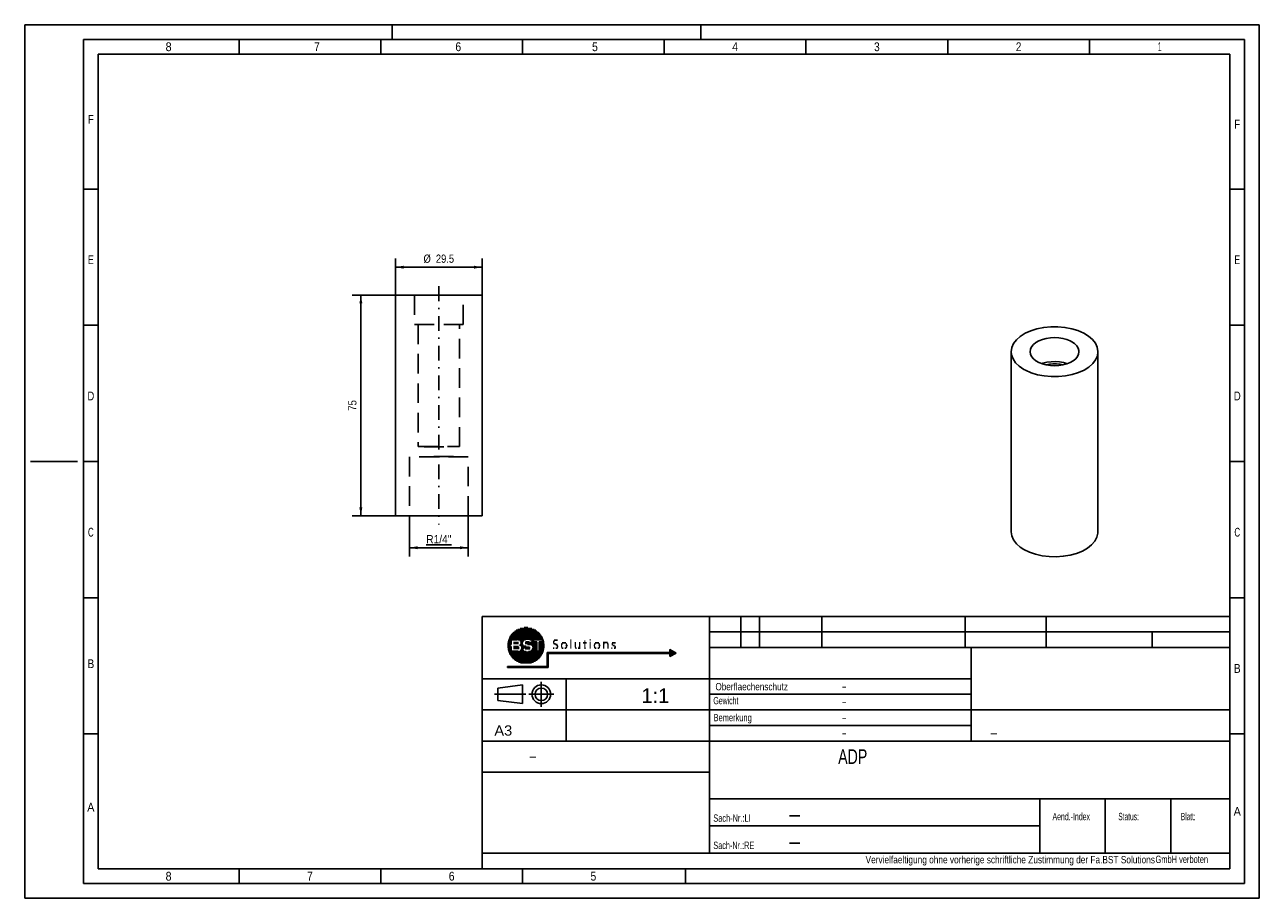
# Paper-space layout 'Blatt-1' of a CAD drawing. Header units: millimetres. Extents: x 0 to 420, y 0 to 297.
import ezdxf
from ezdxf.enums import TextEntityAlignment as Align

# ---------------------------------------------------------------- set-up
doc = ezdxf.new("R2010")
doc.units = ezdxf.units.MM
doc.linetypes.add('DIVIDE', pattern=[10, 5, -2.5, 0, -2.5])
doc.linetypes.add('HIDDEN', pattern=[10, 6.667, -3.333])
doc.layers.add('LAYER0', color=7, linetype='Continuous')
doc.styles.add('VERO0-osifont', font='osifont-2014-11-14.ttf')
doc.styles.add('VERO1-TXT', font='txt')
doc.dimstyles.new('Vero Software', dxfattribs={"dimtxt": 2.8, "dimasz": 2.835641, "dimexe": 1.25, "dimexo": 3, "dimgap": 1.5, "dimtad": 1, "dimdsep": 46, "dimtxsty": 'VERO0-osifont', "dimblk1": 'ArrowheadClosed', "dimblk2": 'ArrowheadClosed', "dimsah": 1, "dimcen": 0, "dimclrt": 7, "dimaunit": 1, "dimadec": 3, "dimazin": 2, "dimtfac": 0.8, "dimtdec": 3, "dimtmove": 0, "dimatfit": 3, "dimfxl": 1, "dimtolj": 1, "dimarcsym": 0})

# ---------------------------------------------------------------- blocks, each defined once
blk = doc.blocks.new('ArrowheadClosed')
at = {"color": 0}
blk.add_solid([(0, 0), (-1, 0.18), (-1, -0.18)], dxfattribs=at)
blk = doc.blocks.new('*D18')
at = {"layer": 'LAYER0', "color": 56, "linetype": 'Continuous'}
for p, q in [((126.13, 205.06), (111.36, 205.06)), ((114.36, 130.06), (114.36, 205.06)), ((126.13, 130.06), (111.36, 130.06))]:
    blk.add_line(p, q, dxfattribs=at)
at = {"layer": 'LAYER0', "color": 56, "linetype": 'Continuous', "xscale": 2.83564090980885, "yscale": 2.83564090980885, "zscale": 2.83564090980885, "rotation": 90}
blk.add_blockref('ArrowheadClosed', (114.36, 205.06), dxfattribs=at)
at = {"layer": 'LAYER0', "color": 56, "linetype": 'Continuous', "extrusion": (0, 0, -1), "xscale": 2.83564090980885, "yscale": 2.83564090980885, "zscale": 2.83564090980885, "rotation": 270}
blk.add_blockref('ArrowheadClosed', (-114.36, 130.06), dxfattribs=at)
at = {"layer": 'LAYER0', "color": 7, "linetype": 'Continuous', "style": 'VERO0-osifont', "width": 0.977285}
blk.add_text('75', height=2.8, rotation=90, dxfattribs=at).set_placement((112.86, 165.75), (112.86, 169.36), align=Align.FIT)
blk = doc.blocks.new('*D19')
at = {"layer": 'LAYER0', "color": 56, "linetype": 'Continuous'}
for p, q in [((126.13, 205.06), (126.13, 217.56)), ((126.13, 214.56), (155.63, 214.56)), ((155.63, 205.06), (155.63, 217.56))]:
    blk.add_line(p, q, dxfattribs=at)
at = {"layer": 'LAYER0', "color": 56, "linetype": 'Continuous', "extrusion": (0, 0, -1), "xscale": 2.83564090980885, "yscale": 2.83564090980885, "zscale": 2.83564090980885}
blk.add_blockref('ArrowheadClosed', (-126.13, 214.56), dxfattribs=at)
at = {"layer": 'LAYER0', "color": 56, "linetype": 'Continuous', "xscale": 2.83564090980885, "yscale": 2.83564090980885, "zscale": 2.83564090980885}
blk.add_blockref('ArrowheadClosed', (155.63, 214.56), dxfattribs=at)
at = {"layer": 'LAYER0', "color": 7, "linetype": 'Continuous', "style": 'VERO0-osifont'}
for s, width, p, p2 in [('%%c', 0.78786, (135.68, 216.06), (138.16, 216.06)), ('29.5', 0.979347, (139.88, 216.06), (146.08, 216.06))]:
    blk.add_text(s, height=2.8, dxfattribs=dict(at, width=width)).set_placement(p, p2, align=Align.FIT)
blk = doc.blocks.new('*D20')
at = {"layer": 'LAYER0', "color": 56, "linetype": 'Continuous'}
for p, q in [((130.88, 130.06), (130.88, 116.18)), ((150.88, 130.06), (150.88, 116.18)), ((130.88, 119.18), (150.88, 119.18))]:
    blk.add_line(p, q, dxfattribs=at)
at = {"layer": 'LAYER0', "color": 56, "linetype": 'Continuous', "extrusion": (0, 0, -1), "xscale": 2.83564090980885, "yscale": 2.83564090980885, "zscale": 2.83564090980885}
blk.add_blockref('ArrowheadClosed', (-130.88, 119.18), dxfattribs=at)
at = {"layer": 'LAYER0', "color": 56, "linetype": 'Continuous', "xscale": 2.83564090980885, "yscale": 2.83564090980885, "zscale": 2.83564090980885}
blk.add_blockref('ArrowheadClosed', (150.88, 119.18), dxfattribs=at)
at = {"layer": 'LAYER0', "color": 7, "linetype": 'Continuous', "style": 'VERO0-osifont', "width": 0.978253}
blk.add_text('%%uR1/4"', height=2.8, dxfattribs=at).set_placement((136.61, 120.68), (145.15, 120.68), align=Align.FIT)
blk = doc.blocks.new('Entity set 0')
at = {"layer": 'LAYER0', "color": 252, "linetype": 'Continuous'}
for p, q in [((0, 0), (0, 297)), ((420, 297), (0, 297)), ((125, 297), (125, 292)), ((230, 297), (230, 292)), ((420, 297), (420, 0)), ((20, 292), (415, 292)), ((20, 5), (20, 292)), ((72.92, 292), (72.92, 287)), ((121.14, 292), (121.14, 287)), ((169.36, 292), (169.36, 287)), ((217.57, 292), (217.57, 287)), ((265.79, 292), (265.79, 287)), ((314.01, 292), (314.01, 287)), ((362.23, 292), (362.23, 287)), ((415, 292), (415, 5)), ((20, 241.13), (25, 241.13)), ((415, 241.13), (410, 241.13)), ((20, 194.82), (25, 194.82)), ((415, 194.82), (410, 194.82)), ((18, 148.5), (2, 148.5)), ((20, 148.5), (25, 148.5)), ((415, 148.5), (410, 148.5)), ((20, 102.18), (25, 102.18)), ((415, 102.18), (410, 102.18)), ((20, 55.87), (25, 55.87)), ((415, 55.87), (410, 55.87)), ((72.92, 10), (72.92, 5)), ((121.14, 10), (121.14, 5)), ((169.36, 10), (169.36, 5)), ((224.78, 10), (224.78, 5)), ((20, 5), (415, 5)), ((420, 0), (0, 0))]:
    blk.add_line(p, q, dxfattribs=at)
at = {"layer": 'LAYER0', "color": 4, "linetype": 'Continuous'}
for p, q in [((25, 287), (25, 10)), ((410, 287), (25, 287)), ((410, 287), (410, 10)), ((25, 10), (410, 10))]:
    blk.add_line(p, q, dxfattribs=at)
at = {"layer": 'LAYER0', "color": 7, "linetype": 'Continuous', "style": 'VERO0-osifont'}
for s, width, p, p2 in [('8', 0.977037, (47.93, 288.01), (49.98, 288.01)), ('7', 0.977877, (98.47, 288.01), (100.37, 288.01)), ('6', 0.975837, (146.51, 288.01), (148.48, 288.01)), ('5', 0.976716, (193.01, 288.01), (194.98, 288.01)), ('4', 0.976191, (240.67, 288.01), (242.7, 288.01)), ('3', 0.977277, (288.95, 288.01), (290.86, 288.01)), ('2', 0.980352, (337.19, 288.01), (339.05, 288.01)), ('1', 0.980834, (385.43, 288.01), (386.8, 288.01)), ('F', 0.980822, (21.52, 263.34), (23.48, 263.34)), ('F', 0.980822, (411.52, 261.69), (413.48, 261.69)), ('E', 0.980822, (21.52, 215.59), (23.48, 215.59)), ('E', 0.980822, (411.52, 215.59), (413.48, 215.59)), ('D', 0.979347, (21.33, 169.28), (23.67, 169.28)), ('D', 0.979347, (411.33, 169.28), (413.67, 169.28)), ('C', 0.979347, (21.52, 122.96), (23.48, 122.96)), ('C', 0.979347, (411.52, 122.96), (413.48, 122.96)), ('B', 0.977133, (21.34, 78.25), (23.66, 78.25)), ('B', 0.977133, (411.34, 76.64), (413.66, 76.64)), ('A', 0.980459, (21.27, 29.48), (23.73, 29.48)), ('A', 0.980459, (411.27, 28.05), (413.73, 28.05)), ('8', 0.977037, (47.93, 6.01), (49.98, 6.01)), ('7', 0.977877, (96.08, 6.01), (97.98, 6.01)), ('6', 0.975837, (144.26, 6.01), (146.23, 6.01)), ('5', 0.976716, (192.48, 6.01), (194.45, 6.01))]:
    blk.add_text(s, height=3, dxfattribs=dict(at, width=width)).set_placement(p, p2, align=Align.FIT)
blk = doc.blocks.new('Entity set 1')
at = {"layer": 'LAYER0', "color": 136, "linetype": 'Continuous'}
for p, q in [((155.6, 95.86), (410, 95.86)), ((155.6, 10), (155.6, 95.86)), ((155.6, 95.86), (410, 95.86)), ((232.98, 15.3), (232.98, 95.86)), ((243.58, 85.26), (243.58, 95.86)), ((249.94, 85.26), (249.94, 95.86)), ((271.14, 85.26), (271.14, 95.86)), ((319.9, 85.26), (319.9, 95.86)), ((347.46, 85.26), (347.46, 95.86)), ((232.98, 90.56), (410, 90.56)), ((383.5, 85.26), (383.5, 90.56)), ((232.98, 85.26), (410, 85.26)), ((322.02, 53.46), (322.02, 85.26)), ((155.6, 74.66), (322.02, 74.66)), ((160.9, 71.48), (169.38, 72.54)), ((160.9, 67.24), (160.9, 71.48)), ((169.38, 66.18), (169.38, 72.54)), ((175.74, 65.12), (175.74, 73.6)), ((184.22, 53.46), (184.22, 74.66)), ((159.84, 69.36), (170.44, 69.36)), ((160.9, 67.24), (169.38, 66.18)), ((171.5, 69.36), (179.98, 69.36)), ((232.98, 69.36), (322.02, 69.36)), ((155.6, 64.06), (410, 64.06)), ((232.98, 58.76), (322.02, 58.76)), ((155.6, 53.46), (410, 53.46)), ((155.6, 42.86), (232.98, 42.86)), ((232.98, 33.85), (410, 33.85)), ((345.34, 15.3), (345.34, 33.85)), ((367.6, 15.3), (367.6, 33.85)), ((389.86, 15.3), (389.86, 33.85)), ((232.98, 24.58), (345.34, 24.58)), ((155.6, 15.3), (410, 15.3))]:
    blk.add_line(p, q, dxfattribs=at)
at = {"layer": 'LAYER0', "color": 4, "linetype": 'Continuous'}
for p, q in [((164.81, 88.43), (176.25, 88.43)), ((164.94, 88.73), (176.12, 88.73)), ((165.07, 89.03), (175.98, 89.03)), ((165.3, 89.33), (175.75, 89.33)), ((165.54, 89.63), (175.52, 89.63)), ((165.78, 89.93), (175.28, 89.93)), ((166.02, 90.23), (175.05, 90.23)), ((166.37, 90.53), (174.68, 90.53)), ((166.78, 90.83), (174.28, 90.83)), ((167.18, 91.13), (173.89, 91.13)), ((167.74, 91.43), (173.3, 91.43)), ((168.5, 91.73), (172.57, 91.73)), ((169.97, 92.03), (171.11, 92.03)), ((164.21, 86.03), (165.05, 86.03)), ((164.21, 86.01), (165.05, 86.01)), ((164.21, 86), (165.05, 86)), ((164.24, 85.73), (165.05, 85.73)), ((164.25, 86.33), (165.52, 86.33)), ((164.28, 85.43), (165.52, 85.43)), ((164.3, 86.63), (165.52, 86.63)), ((164.31, 85.13), (165.52, 85.13)), ((164.34, 86.93), (165.52, 86.93)), ((164.35, 84.83), (165.52, 84.83)), ((164.38, 84.53), (165.52, 84.53)), ((164.39, 87.23), (165.52, 87.23)), ((164.43, 87.53), (165.52, 87.53)), ((164.47, 84.23), (165.52, 84.23)), ((164.55, 87.83), (165.52, 87.83)), ((164.68, 88.13), (176.38, 88.13)), ((165.05, 86.32), (165.52, 86.32)), ((165.05, 86.01), (165.05, 86.32)), ((165.05, 85.64), (165.05, 86)), ((165.05, 85.64), (165.52, 85.64)), ((165.52, 86.32), (165.52, 87.87)), ((165.52, 87.87), (167.63, 87.87)), ((165.52, 83.99), (165.52, 85.64)), ((166.25, 86.92), (168, 86.92)), ((166.25, 86.62), (168.01, 86.62)), ((166.25, 85.57), (167.99, 85.57)), ((166.25, 85.27), (168.24, 85.27)), ((166.25, 84.97), (168.22, 84.97)), ((167.92, 87.83), (170.34, 87.83)), ((168.34, 86.03), (169.67, 86.03)), ((168.49, 87.53), (169.8, 87.53)), ((168.56, 84.23), (169.79, 84.23)), ((168.61, 86.33), (169.49, 86.33)), ((168.69, 87.23), (169.54, 87.23)), ((168.74, 86.63), (169.43, 86.63)), ((168.75, 86.93), (169.44, 86.93)), ((168.76, 86.83), (168.76, 86.75)), ((168.76, 86.75), (169.42, 86.75)), ((168.76, 86.74), (169.42, 86.74)), ((168.77, 85.73), (170.65, 85.73)), ((168.83, 84.53), (169.4, 84.53)), ((168.94, 85.43), (171.78, 85.43)), ((168.95, 84.83), (169.54, 84.83)), ((168.98, 85.13), (171.96, 85.13)), ((169.3, 84.62), (169.86, 85.11)), ((169.42, 86.78), (169.42, 86.75)), ((170.2, 84.83), (171.83, 84.83)), ((170.21, 86.93), (172.03, 86.93)), ((170.28, 86.63), (174.25, 86.63)), ((170.48, 87.23), (171.57, 87.23)), ((171.09, 86.33), (174.25, 86.33)), ((171.81, 87.83), (173.1, 87.83)), ((172.09, 86.88), (172.48, 87.22)), ((172.15, 86.93), (174.25, 86.93)), ((172.17, 84.23), (174.25, 84.23)), ((172.36, 86.03), (174.25, 86.03)), ((172.41, 87.53), (173.1, 87.53)), ((172.48, 87.22), (173.1, 87.22)), ((172.49, 87.23), (172.63, 87.35)), ((172.49, 87.23), (173.1, 87.23)), ((172.49, 87.23), (173.1, 87.23)), ((172.5, 84.53), (174.25, 84.53)), ((172.64, 85.73), (174.25, 85.73)), ((172.67, 84.83), (174.25, 84.83)), ((172.72, 85.43), (174.25, 85.43)), ((172.73, 85.13), (174.25, 85.13)), ((173.1, 87.87), (176.14, 87.87)), ((173.1, 87.23), (173.1, 87.87)), ((173.1, 87.19), (173.1, 87.22)), ((173.1, 87.19), (174.25, 87.19)), ((174.25, 83.99), (174.25, 87.19)), ((174.98, 87.19), (176.14, 87.19)), ((174.98, 83.99), (174.98, 87.19)), ((174.98, 86.93), (176.71, 86.93)), ((174.98, 86.63), (176.75, 86.63)), ((174.98, 86.33), (176.79, 86.33)), ((174.98, 86.03), (176.83, 86.03)), ((174.98, 85.73), (176.83, 85.73)), ((174.98, 85.43), (176.79, 85.43)), ((174.98, 85.13), (176.74, 85.13)), ((174.98, 84.83), (176.7, 84.83)), ((174.98, 84.53), (176.66, 84.53)), ((174.98, 84.23), (176.61, 84.23)), ((176.14, 87.19), (176.14, 87.87)), ((176.14, 87.83), (176.5, 87.83)), ((176.14, 87.53), (176.63, 87.53)), ((176.14, 87.23), (176.67, 87.23)), ((219.52, 84.61), (221.64, 83.39)), ((219.52, 83.55), (219.52, 84.61)), ((219.52, 84.52), (219.68, 84.52)), ((219.52, 84.22), (220.2, 84.22)), ((164.59, 83.93), (170.64, 83.93)), ((164.71, 83.63), (176.35, 83.63)), ((164.83, 83.33), (176.21, 83.33)), ((164.96, 83.03), (176.08, 83.03)), ((165.14, 82.73), (175.94, 82.73)), ((165.37, 82.43), (175.7, 82.43)), ((165.52, 83.99), (167.77, 83.99)), ((165.59, 82.13), (175.46, 82.13)), ((165.82, 81.83), (175.22, 81.83)), ((166.09, 81.53), (174.98, 81.53)), ((166.48, 81.23), (174.59, 81.23)), ((166.87, 80.93), (174.18, 80.93)), ((167.26, 80.63), (173.77, 80.63)), ((167.94, 80.33), (173.13, 80.33)), ((168.65, 80.03), (172.37, 80.03)), ((171.37, 83.93), (176.48, 83.93)), ((174.25, 83.99), (174.98, 83.99)), ((177.77, 83.55), (219.52, 83.55)), ((177.77, 78.84), (177.77, 83.55)), ((177.77, 83.32), (221.53, 83.32)), ((177.77, 83.02), (178.09, 83.02)), ((177.77, 82.72), (178.09, 82.72)), ((177.77, 82.42), (178.09, 82.42)), ((177.77, 82.12), (178.09, 82.12)), ((177.77, 81.82), (178.09, 81.82)), ((177.77, 81.52), (178.09, 81.52)), ((177.77, 81.22), (178.09, 81.22)), ((177.77, 80.92), (178.09, 80.92)), ((177.77, 80.62), (178.09, 80.62)), ((177.77, 80.32), (178.09, 80.32)), ((177.77, 80.02), (178.09, 80.02)), ((178.09, 83.23), (219.52, 83.23)), ((178.09, 78.52), (178.09, 83.23)), ((219.52, 83.92), (220.72, 83.92)), ((219.52, 83.62), (221.23, 83.62)), ((219.52, 82.16), (221.64, 83.39)), ((219.52, 82.16), (219.52, 83.23)), ((219.52, 83.02), (221.01, 83.02)), ((219.52, 82.72), (220.49, 82.72)), ((219.52, 82.42), (219.97, 82.42)), ((164.2, 78.84), (177.77, 78.84)), ((164.2, 78.52), (164.2, 78.84)), ((164.2, 78.82), (178.09, 78.82)), ((164.2, 78.52), (178.09, 78.52)), ((177.77, 79.72), (178.09, 79.72)), ((177.77, 79.42), (178.09, 79.42)), ((177.77, 79.12), (178.09, 79.12))]:
    blk.add_line(p, q, dxfattribs=at)
at = {"layer": 'LAYER0', "color": 9, "linetype": 'Continuous'}
for p, q in [((179.76, 87.16), (180.06, 87.16)), ((179.78, 85.06), (180.12, 85.06)), ((179.81, 86.86), (180.16, 86.86)), ((179.84, 87.46), (180.18, 87.46)), ((180.05, 86.56), (180.58, 86.56)), ((180.15, 87.76), (181.3, 87.76)), ((180.52, 86.26), (181.09, 86.26)), ((180.73, 85.06), (181.23, 85.06)), ((180.97, 85.96), (181.35, 85.96)), ((181.09, 85.36), (181.4, 85.36)), ((181.14, 85.66), (181.44, 85.66)), ((182.45, 85.96), (182.75, 85.96)), ((182.47, 85.66), (182.77, 85.66)), ((182.49, 86.26), (182.79, 86.26)), ((182.56, 85.36), (182.88, 85.36)), ((182.59, 86.56), (182.92, 86.56)), ((182.74, 85.06), (183.17, 85.06)), ((182.82, 86.86), (184.14, 86.86)), ((183.79, 85.06), (184.22, 85.06)), ((184.04, 86.56), (184.37, 86.56)), ((184.08, 85.36), (184.4, 85.36)), ((184.17, 86.26), (184.48, 86.26)), ((184.19, 85.66), (184.49, 85.66)), ((184.2, 86.09), (184.5, 86.09)), ((184.2, 86.09), (184.21, 85.97)), ((184.21, 85.92), (184.21, 85.97)), ((184.21, 85.97), (184.51, 85.97)), ((184.21, 85.96), (184.51, 85.96)), ((184.5, 86.09), (184.51, 85.97)), ((184.51, 85.97), (184.51, 85.92)), ((185.63, 87.81), (185.9, 87.81)), ((185.63, 87.51), (185.9, 87.51)), ((185.63, 87.21), (185.9, 87.21)), ((185.63, 86.91), (185.9, 86.91)), ((185.63, 86.61), (185.9, 86.61)), ((185.63, 86.31), (185.9, 86.31)), ((185.63, 86.01), (185.9, 86.01)), ((185.63, 85.71), (185.9, 85.71)), ((185.63, 85.41), (185.9, 85.41)), ((185.63, 85.11), (185.9, 85.11)), ((187.2, 86.86), (187.47, 86.86)), ((187.2, 86.56), (187.47, 86.56)), ((187.2, 86.26), (187.47, 86.26)), ((187.2, 85.96), (187.47, 85.96)), ((187.2, 85.66), (187.47, 85.66)), ((187.22, 85.36), (187.51, 85.36)), ((187.34, 85.06), (187.72, 85.06)), ((188.29, 85.06), (188.59, 85.06)), ((188.56, 85.36), (188.92, 85.36)), ((188.64, 85.66), (188.92, 85.66)), ((188.65, 86.86), (188.92, 86.86)), ((188.65, 86.56), (188.92, 86.56)), ((188.65, 86.26), (188.92, 86.26)), ((188.65, 85.96), (188.92, 85.96)), ((188.68, 85.06), (188.93, 85.06)), ((189.96, 86.86), (191.17, 86.86)), ((190.39, 87.46), (190.66, 87.46)), ((190.39, 87.16), (190.66, 87.16)), ((190.39, 86.56), (190.66, 86.56)), ((190.39, 86.26), (190.66, 86.26)), ((190.39, 85.96), (190.66, 85.96)), ((190.39, 85.66), (190.66, 85.66)), ((190.39, 85.36), (190.66, 85.36)), ((190.43, 85.06), (190.76, 85.06)), ((192.26, 87.92), (192.53, 87.92)), ((192.26, 86.91), (192.53, 86.91)), ((192.26, 86.61), (192.53, 86.61)), ((192.26, 86.31), (192.53, 86.31)), ((192.26, 86.01), (192.53, 86.01)), ((192.26, 85.71), (192.53, 85.71)), ((192.26, 85.41), (192.53, 85.41)), ((192.26, 85.11), (192.53, 85.11)), ((193.66, 85.96), (193.96, 85.96)), ((193.68, 85.66), (193.98, 85.66)), ((193.7, 86.26), (194, 86.26)), ((193.77, 85.36), (194.08, 85.36)), ((193.8, 86.56), (194.13, 86.56)), ((193.95, 85.06), (194.38, 85.06)), ((194.03, 86.86), (195.35, 86.86)), ((195, 85.06), (195.42, 85.06)), ((195.25, 86.56), (195.58, 86.56)), ((195.29, 85.36), (195.61, 85.36)), ((195.38, 86.26), (195.68, 86.26)), ((195.39, 85.66), (195.7, 85.66)), ((195.41, 86.1), (195.71, 86.1)), ((195.41, 86.1), (195.42, 85.99)), ((195.42, 85.92), (195.42, 85.99)), ((195.42, 85.99), (195.72, 85.99)), ((195.42, 85.96), (195.72, 85.96)), ((195.71, 86.1), (195.72, 85.99)), ((195.72, 85.99), (195.72, 85.92)), ((196.84, 86.91), (197.09, 86.91)), ((196.84, 86.61), (197.28, 86.61)), ((196.84, 86.31), (197.15, 86.31)), ((196.84, 86.01), (197.11, 86.01)), ((196.84, 85.71), (197.11, 85.71)), ((196.84, 85.41), (197.11, 85.41)), ((196.84, 85.11), (197.11, 85.11)), ((197.29, 86.91), (198.32, 86.91)), ((198.2, 86.61), (198.51, 86.61)), ((198.29, 86.31), (198.56, 86.31)), ((198.29, 86.01), (198.57, 86.01)), ((198.29, 85.71), (198.57, 85.71)), ((198.29, 85.41), (198.57, 85.41)), ((198.29, 85.11), (198.57, 85.11)), ((199.68, 85.06), (199.87, 85.06)), ((199.7, 86.56), (199.97, 86.56)), ((199.75, 86.26), (200.12, 86.26)), ((199.82, 86.86), (200.94, 86.86)), ((200.09, 85.96), (200.66, 85.96)), ((200.55, 85.06), (200.96, 85.06)), ((200.62, 85.66), (201.01, 85.66)), ((200.75, 85.36), (201.05, 85.36))]:
    blk.add_line(p, q, dxfattribs=at)
at = {"layer": 'LAYER0', "color": 7, "linetype": 'Continuous'}
for radius in [3.18, 2.12]:
    blk.add_circle((175.74, 69.36), radius, dxfattribs=at)
at = {"layer": 'LAYER0', "color": 7, "linetype": 'Continuous', "style": 'VERO1-TXT'}
for s, height, width, p, p2 in [('1:1', 5, 0.968762, (209.81, 66.4), (219.26, 66.4)), ('Oberflaechenschutz', 2.5, 0.685911, (234.98, 70.71), (259.64, 70.71)), ('-', 2.5, 0.6561, (277.96, 70.82), (279.68, 70.82)), ('Gewicht', 2.5, 0.618057, (234.27, 65.96), (242.8, 65.96)), ('-', 2.5, 0.6561, (277.96, 65.52), (279.68, 65.52)), ('A3', 3.5, 1.040486, (159.78, 55.29), (165.85, 55.29)), ('Bemerkung', 2.5, 0.642143, (234.35, 60.19), (247.35, 60.19)), ('-', 2.5, 0.6561, (277.96, 60.22), (279.68, 60.22)), ('-', 2.5, 0.6561, (277.96, 54.92), (279.68, 54.92)), ('-', 3, 0.932028, (328.24, 54.8), (331.17, 54.8)), ('ADP', 5, 0.729794, (276.74, 45.67), (286.64, 45.67)), ('-', 3, 0.932028, (171.4, 46.82), (174.32, 46.82)), ('Sach-Nr.:LI', 2.5, 0.600164, (234.26, 26.02), (246.98, 26.02)), ('-', 5, 0.932028, (259.51, 26.05), (264.4, 26.05)), ('Aend.-Index', 2.5, 0.569737, (349.65, 26.55), (362.4, 26.55)), ('Status:', 2.5, 0.556421, (372.04, 26.55), (379, 26.55)), ('Blatt:', 2.5, 0.543358, (393.31, 26.55), (398.36, 26.55)), ('Sach-Nr.:RE', 2.5, 0.601086, (234.26, 16.75), (248.21, 16.75)), ('-', 5, 0.932028, (259.51, 16.78), (264.4, 16.78)), ('Vervielfaeltigung ohne vorherige schriftliche Zustimmung der Fa.BST Solutions', 2.5, 0.650044, (286.06, 11.89), (384.49, 11.89)), (' GmbH verboten', 2.5, 0.591369, (383.99, 11.99), (402.58, 11.99))]:
    blk.add_text(s, height=height, dxfattribs=dict(at, width=width)).set_placement(p, p2, align=Align.FIT)
blk = doc.blocks.new('View  0')
at = {"layer": 'LAYER0', "color": 100, "linetype": 'DIVIDE'}
blk.add_line((140.88, 208.06), (140.88, 127.06), dxfattribs=at)
at = {"layer": 'LAYER0', "color": 4, "linetype": 'Continuous'}
for p, q in [((126.13, 205.06), (126.13, 130.06)), ((155.63, 205.06), (126.13, 205.06)), ((155.63, 130.06), (155.63, 205.06)), ((126.13, 130.06), (155.63, 130.06))]:
    blk.add_line(p, q, dxfattribs=at)
at = {"layer": 'LAYER0', "color": 254, "linetype": 'HIDDEN'}
for p, q in [((132.58, 205.06), (132.58, 195.06)), ((149.18, 195.06), (149.18, 205.06)), ((132.58, 195.06), (149.18, 195.06)), ((133.88, 195.06), (133.88, 153.56)), ((147.88, 153.56), (147.88, 195.06)), ((133.88, 153.56), (147.88, 153.56)), ((135.88, 153.56), (135.88, 153.46)), ((135.88, 153.46), (145.88, 153.46)), ((145.88, 153.46), (145.88, 153.56)), ((130.88, 150.06), (130.88, 130.06)), ((150.88, 150.06), (130.88, 150.06)), ((135.88, 150.16), (135.88, 150.06)), ((145.88, 150.16), (135.88, 150.16)), ((145.88, 150.06), (145.88, 150.16)), ((150.88, 130.06), (150.88, 150.06))]:
    blk.add_line(p, q, dxfattribs=at)
blk = doc.blocks.new('View  1')
at = {"layer": 'LAYER0', "color": 4, "linetype": 'Continuous'}
for p, q in [((335.6, 185.84), (335.6, 124.6)), ((365.1, 124.6), (365.1, 185.84))]:
    blk.add_line(p, q, dxfattribs=at)
at = {"layer": 'LAYER0', "color": 4, "linetype": 'Continuous', "flags": 128}
for points in [[(335.6, 185.84), (335.8, 187.23), (336.4, 188.59), (337.37, 189.88), (338.69, 191.05), (340.33, 192.08), (342.24, 192.95), (344.37, 193.62), (346.66, 194.08), (349.05, 194.32), (351.48, 194.33), (353.87, 194.11), (356.18, 193.66), (358.32, 193), (360.25, 192.15), (361.91, 191.13), (363.25, 189.97), (364.25, 188.69), (364.87, 187.33), (365.1, 185.94), (365.1, 185.84)], [(342.05, 185.84), (342.18, 186.67), (342.55, 187.48), (343.16, 188.23), (343.99, 188.92), (345.02, 189.51), (346.2, 189.99), (347.51, 190.34), (348.91, 190.56), (350.35, 190.63), (351.79, 190.56), (353.19, 190.34), (354.5, 189.99), (355.69, 189.51), (356.22, 189.23)], [(356.22, 189.23), (357.15, 188.59), (357.87, 187.86), (358.37, 187.08), (358.62, 186.26), (358.65, 185.84)], [(339.92, 179.82), (338.35, 180.88), (337.11, 182.09), (336.22, 183.39), (335.72, 184.76), (335.6, 185.84)], [(365.1, 185.84), (364.9, 184.44), (364.31, 183.08), (363.34, 181.8), (362.01, 180.62), (360.38, 179.59), (358.47, 178.73), (356.34, 178.05), (354.04, 177.59), (351.65, 177.35), (349.23, 177.35), (346.83, 177.57), (344.53, 178.01), (342.38, 178.67), (340.46, 179.52), (339.92, 179.82)], [(358.65, 185.84), (358.53, 185.01), (358.15, 184.2), (357.54, 183.44), (356.71, 182.76), (355.69, 182.17), (354.5, 181.69), (353.19, 181.33), (351.79, 181.12), (350.35, 181.05), (348.91, 181.12), (347.51, 181.33), (346.2, 181.69), (345.02, 182.17), (343.99, 182.76), (343.16, 183.44), (342.55, 184.2), (342.18, 185.01), (342.05, 185.84)], [(354.7, 181.75), (353.4, 182.13), (352.02, 182.37), (350.58, 182.46), (349.14, 182.41), (347.73, 182.22), (346.4, 181.89), (346.01, 181.75)], [(347.45, 181.35), (348.59, 181.58), (349.8, 181.7), (351.02, 181.7), (352.22, 181.57), (353.26, 181.35)], [(335.6, 124.6), (335.8, 123.2), (336.4, 121.84), (337.37, 120.56), (338.69, 119.39), (339.92, 118.58)], [(339.92, 118.58), (341.77, 117.67), (343.86, 116.95), (346.12, 116.44), (348.49, 116.15), (350.92, 116.09), (353.32, 116.26), (355.65, 116.65), (357.84, 117.26), (359.82, 118.07), (361.55, 119.06), (362.97, 120.19), (364.05, 121.45), (364.76, 122.78), (365.08, 124.17), (365.1, 124.6)]]:
    blk.add_lwpolyline(points, dxfattribs=at)

psp = doc.layouts.new('Blatt-1')

# ---------------------------------------------------------------- block references
at = {"layer": 'LAYER0', "color": 4, "linetype": 'Continuous'}
for name in ['Entity set 0', 'View  0', 'View  1', 'Entity set 1']:
    psp.add_blockref(name, (0, 0), dxfattribs=at)

# ---------------------------------------------------------------- dimensions: what is measured, and where the dimension line sits
at = {"layer": 'LAYER0', "color": 56, "linetype": 'Continuous'}
for base, p1, p2, text, picture, middle in [((133.811, 214.562), (155.629, 205.055), (126.129, 205.055), '⌀ <>', '*D19', (147.579, 216.062)), ((145.576, 119.178), (130.879, 130.055), (150.879, 130.055), '%%u R1/4"', '*D20', (146.653, 120.678))]:
    dim = psp.add_linear_dim(base=base, p1=p1, p2=p2, text=text, dimstyle='Vero Software', override={"dimasz": 2.835641, "dimdsep": 46, "dimtxsty": 'VERO0-osifont'}, dxfattribs=at)
    dim.commit()
    dim.dimension.update_dxf_attribs({"geometry": picture, "text_midpoint": middle})
dim = psp.add_linear_dim(base=(114.355, 172.658), p1=(126.129, 205.055), p2=(126.129, 130.055), angle=90, dimstyle='Vero Software', override={"dimasz": 2.835641, "dimdsep": 46, "dimtxsty": 'VERO0-osifont'}, dxfattribs=at)
dim.commit()
dim.dimension.update_dxf_attribs({"geometry": '*D18', "text_midpoint": (112.855, 170.864)})

doc.saveas('drawing.dxf')
